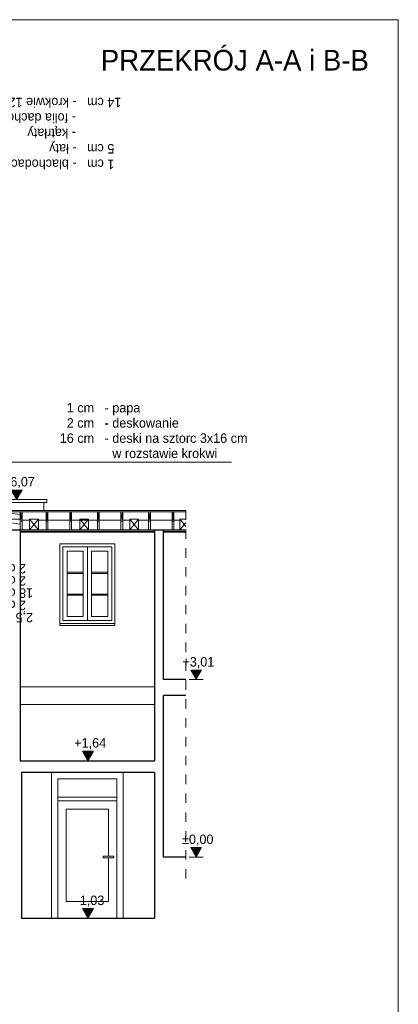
# Model space of a CAD drawing. Extents: x -623047 to -259286, y -27077 to 153279.
# Tile 21 of 190: x -537462 to -531033, y -14827 to 1873. Entities that reach past the tile are written whole.
import ezdxf

# ---------------------------------------------------------------- set-up
doc = ezdxf.new("R2010")
doc.units = 0
doc.header["$MEASUREMENT"] = 0
doc.linetypes.add('Przerywana', pattern=[320, 160, -160])
for name, color, linetype, lineweight in [('Arch opisy_Nr_Pióra__21', 7, 'Continuous', 9), ('ARCH TABELA_Nr_Pióra__21', 7, 'Continuous', 9), ('INWENT KONST. DREWNIANA_Nr_Pióra__1', 7, 'Continuous', 25), ('INWENT KONST. DREWNIANA_Nr_Pióra__21', 7, 'Continuous', 9), ('INWENT OPISY_Nr_Pióra__1', 7, 'Continuous', 25), ('INWENT OPISY_Nr_Pióra__21', 7, 'Continuous', 9), ('INWENT STROPY_Nr_Pióra__1', 7, 'Continuous', 25), ('INWENT TEREN_Nr_Pióra__1', 7, 'Continuous', 25), ('INWENT WYMIARY_Nr_Pióra__21', 7, 'Continuous', 9), ('INWENT. DRZWI_Nr_Pióra__5', 7, 'Continuous', 13), ('INWENT. OKNA_Nr_Pióra__5', 7, 'Continuous', 13), ('INWENT.ŚCIANY_Nr_Pióra__1', 7, 'Continuous', 25), ('INWENT.ŚCIANY_Nr_Pióra__21', 7, 'Continuous', 9)]:
    doc.layers.add(name, color=color, linetype=linetype, lineweight=lineweight)
doc.layers.add('INWENT WYMIARY', color=7, linetype='Continuous')
doc.layers.add('INWENT.ŚCIANY_Nr_Pióra__2', color=7, linetype='Continuous', lineweight=13, true_color=0x7f7f7f)
doc.styles.add('GENERATED_STYLE_2', font='txt')
doc.styles.add('GENERATED_STYLE_5', font='txt')
doc.styles.add('GENERATED_STYLE_6', font='txt')

# ---------------------------------------------------------------- blocks, each defined once
blk = doc.blocks.new('Wymiary_8', base_point=(-537511, -6265))
at = {"layer": 'INWENT WYMIARY_Nr_Pióra__21', "linetype": 'Continuous'}
blk.add_hatch(color=256, dxfattribs=at).paths.add_polyline_path([(-537511, -6265), (-537604, -6105), (-537419, -6105)], flags=0)
for p, q in [((-537511, -6265), (-537604, -6105)), ((-537604, -6105), (-537419, -6105)), ((-537419, -6105), (-537511, -6265)), ((-537511, -6265), (-537631, -6265)), ((-537511, -6265), (-537391, -6265))]:
    blk.add_line(p, q, dxfattribs=at)
at = {"layer": 'INWENT WYMIARY_Nr_Pióra__21', "insert": (-537745, -6073), "char_height": 160, "attachment_point": 7, "style": 'GENERATED_STYLE_2'}
blk.add_mtext('{+6,07}', dxfattribs=at)
blk = doc.blocks.new('Wymiary_13', base_point=(-536302, -10695))
at = {"layer": 'INWENT WYMIARY_Nr_Pióra__21', "linetype": 'Continuous'}
blk.add_hatch(color=256, dxfattribs=at).paths.add_polyline_path([(-536302, -10695), (-536395, -10535), (-536209, -10535)], flags=0)
for p, q in [((-536302, -10695), (-536395, -10535)), ((-536395, -10535), (-536209, -10535)), ((-536209, -10535), (-536302, -10695)), ((-536302, -10695), (-536422, -10695)), ((-536302, -10695), (-536182, -10695))]:
    blk.add_line(p, q, dxfattribs=at)
at = {"layer": 'INWENT WYMIARY_Nr_Pióra__21', "insert": (-536535, -10503), "char_height": 160, "attachment_point": 7, "style": 'GENERATED_STYLE_2'}
blk.add_mtext('{+1,64}', dxfattribs=at)
blk = doc.blocks.new('Wymiary_14', base_point=(-536302, -13365))
at = {"layer": 'INWENT WYMIARY_Nr_Pióra__21', "linetype": 'Continuous'}
blk.add_hatch(color=256, dxfattribs=at).paths.add_polyline_path([(-536302, -13365), (-536395, -13205), (-536209, -13205)], flags=0)
for p, q in [((-536302, -13365), (-536395, -13205)), ((-536395, -13205), (-536209, -13205)), ((-536209, -13205), (-536302, -13365)), ((-536302, -13365), (-536422, -13365)), ((-536302, -13365), (-536182, -13365))]:
    blk.add_line(p, q, dxfattribs=at)
at = {"layer": 'INWENT WYMIARY_Nr_Pióra__21', "insert": (-536512, -13173), "char_height": 160, "attachment_point": 7, "style": 'GENERATED_STYLE_2'}
blk.add_mtext('{-1,03}', dxfattribs=at)
blk = doc.blocks.new('Wymiary_25', base_point=(-534464, -9320))
at = {"layer": 'INWENT WYMIARY_Nr_Pióra__21', "linetype": 'Continuous'}
blk.add_hatch(color=256, dxfattribs=at).paths.add_polyline_path([(-534464, -9320), (-534557, -9160), (-534372, -9160)], flags=0)
for p, q in [((-534464, -9320), (-534557, -9160)), ((-534557, -9160), (-534372, -9160)), ((-534372, -9160), (-534464, -9320)), ((-534464, -9320), (-534584, -9320)), ((-534464, -9320), (-534344, -9320))]:
    blk.add_line(p, q, dxfattribs=at)
at = {"layer": 'INWENT WYMIARY_Nr_Pióra__21', "insert": (-534698, -9128), "char_height": 160, "attachment_point": 7, "style": 'GENERATED_STYLE_2'}
blk.add_mtext('{+3,01}', dxfattribs=at)
blk = doc.blocks.new('Wymiary_26', base_point=(-534464, -12330))
at = {"layer": 'INWENT WYMIARY_Nr_Pióra__21', "linetype": 'Continuous'}
blk.add_hatch(color=256, dxfattribs=at).paths.add_polyline_path([(-534464, -12330), (-534557, -12170), (-534372, -12170)], flags=0)
for p, q in [((-534464, -12330), (-534557, -12170)), ((-534557, -12170), (-534372, -12170)), ((-534372, -12170), (-534464, -12330)), ((-534464, -12330), (-534584, -12330)), ((-534464, -12330), (-534344, -12330))]:
    blk.add_line(p, q, dxfattribs=at)
at = {"layer": 'INWENT WYMIARY_Nr_Pióra__21', "insert": (-534705, -12138), "char_height": 160, "attachment_point": 7, "style": 'GENERATED_STYLE_2'}
blk.add_mtext('{±0,00}', dxfattribs=at)

msp = doc.modelspace()

# ---------------------------------------------------------------- linework, layer by layer
at = {"layer": 'ARCH TABELA_Nr_Pióra__21', "linetype": 'Continuous'}
for p, q in [((-571783, 1872.9), (-531033, 1872.9)), ((-531033, 1872.9), (-531033, -26577.1))]:
    msp.add_line(p, q, dxfattribs=at)
at = {"layer": 'INWENT KONST. DREWNIANA_Nr_Pióra__1', "linetype": 'Continuous'}
for p, q in [((-535172, -6819.6), (-537452, -6819.6)), ((-534641.4, -6819.6), (-535022, -6819.6)), ((-534641.4, -9319.6), (-535022, -9319.6)), ((-534641.4, -9589.6), (-535022, -9589.6)), ((-537452, -10694.6), (-535172, -10694.6)), ((-535172, -10894.6), (-537432, -10894.6)), ((-534641.4, -12329.6), (-535022, -12329.6))]:
    msp.add_line(p, q, dxfattribs=at)
at = {"layer": 'INWENT KONST. DREWNIANA_Nr_Pióra__21', "linetype": 'Continuous'}
for p, q in [((-537452, -6519.4), (-539579.2, -6224.6)), ((-537452, -6681.2), (-539459.2, -6404)), ((-534641.4, -6451.9), (-537798.7, -6451.9)), ((-534641.4, -6471.9), (-537795.2, -6471.9)), ((-537452, -6471.9), (-537422, -6471.9)), ((-537452, -6779.6), (-537452, -6471.9)), ((-537452, -6471.9), (-537422, -6631.9)), ((-537422, -6471.9), (-537452, -6631.9)), ((-537422, -6471.9), (-537422, -6779.6)), ((-537012, -6471.9), (-536982, -6471.9)), ((-537012, -6779.6), (-537012, -6471.9)), ((-537012, -6471.9), (-536982, -6631.9)), ((-536982, -6471.9), (-537012, -6631.9)), ((-536982, -6471.9), (-536982, -6779.6)), ((-536612, -6471.9), (-536582, -6471.9)), ((-536612, -6779.6), (-536612, -6471.9)), ((-536612, -6471.9), (-536582, -6631.9)), ((-536582, -6471.9), (-536612, -6631.9)), ((-536582, -6471.9), (-536582, -6779.6)), ((-536142, -6471.9), (-536112, -6471.9)), ((-536142, -6779.6), (-536142, -6471.9)), ((-536142, -6471.9), (-536112, -6631.9)), ((-536112, -6471.9), (-536142, -6631.9)), ((-536112, -6471.9), (-536112, -6779.6)), ((-535742, -6471.9), (-535712, -6471.9)), ((-535742, -6779.6), (-535742, -6471.9)), ((-535742, -6471.9), (-535712, -6631.9)), ((-535712, -6471.9), (-535742, -6631.9)), ((-535712, -6471.9), (-535712, -6779.6)), ((-535272, -6471.9), (-535242, -6471.9)), ((-535272, -6779.6), (-535272, -6471.9)), ((-535272, -6471.9), (-535242, -6631.9)), ((-535242, -6471.9), (-535272, -6631.9)), ((-535242, -6471.9), (-535242, -6779.6)), ((-534872, -6471.9), (-534842, -6471.9)), ((-534872, -6779.6), (-534872, -6471.9)), ((-534872, -6471.9), (-534842, -6631.9)), ((-534842, -6471.9), (-534872, -6631.9)), ((-534842, -6471.9), (-534842, -6779.6)), ((-539342, -6599.6), (-537452, -6599.6)), ((-537452, -6681.2), (-537452, -6519.4)), ((-537452, -6519.9), (-537452, -6779.6)), ((-537422, -6631.9), (-537452, -6631.9)), ((-537292, -6615.6), (-537422, -6615.6)), ((-537292, -6779.6), (-537292, -6599.6)), ((-537292, -6599.6), (-537142, -6599.6)), ((-537292, -6599.6), (-537142, -6779.6)), ((-537292, -6779.6), (-537142, -6599.6)), ((-537142, -6599.6), (-537142, -6779.6)), ((-537012, -6615.6), (-537142, -6615.6)), ((-536982, -6631.9), (-537012, -6631.9)), ((-536612, -6615.6), (-536982, -6615.6)), ((-536582, -6631.9), (-536612, -6631.9)), ((-536142, -6615.6), (-536582, -6615.6)), ((-536442, -6779.6), (-536442, -6599.6)), ((-536442, -6599.6), (-536292, -6599.6)), ((-536442, -6599.6), (-536292, -6779.6)), ((-536442, -6779.6), (-536292, -6599.6)), ((-536292, -6599.6), (-536292, -6779.6)), ((-536112, -6631.9), (-536142, -6631.9)), ((-535742, -6615.6), (-536112, -6615.6)), ((-535712, -6631.9), (-535742, -6631.9)), ((-535592, -6615.6), (-535712, -6615.6)), ((-535592, -6779.6), (-535592, -6599.6)), ((-535592, -6599.6), (-535442, -6599.6)), ((-535592, -6599.6), (-535442, -6779.6)), ((-535592, -6779.6), (-535442, -6599.6)), ((-535442, -6599.6), (-535442, -6779.6)), ((-535272, -6615.6), (-535442, -6615.6)), ((-535242, -6631.9), (-535272, -6631.9)), ((-534872, -6615.6), (-535242, -6615.6)), ((-534842, -6631.9), (-534872, -6631.9)), ((-534742, -6615.6), (-534842, -6615.6)), ((-534742, -6779.6), (-534742, -6599.6)), ((-534742, -6599.6), (-534641.4, -6599.6)), ((-534742, -6599.6), (-534641.4, -6720.3)), ((-534742, -6779.6), (-534641.4, -6658.9)), ((-545756, -6779.6), (-537452, -6779.6)), ((-535172, -6779.6), (-537452, -6779.6)), ((-535172, -6799.6), (-537452, -6799.6)), ((-537142, -6779.6), (-537292, -6779.6)), ((-536292, -6779.6), (-536442, -6779.6)), ((-535442, -6779.6), (-535592, -6779.6)), ((-534641.4, -6779.6), (-535022, -6779.6)), ((-534641.4, -6799.6), (-535022, -6799.6)), ((-534641.4, -6779.6), (-534742, -6779.6))]:
    msp.add_line(p, q, dxfattribs=at)
at = {"layer": 'INWENT OPISY_Nr_Pióra__21', "linetype": 'Continuous'}
msp.add_line((-533866.9, -5632.9), (-538603, -5632.9), dxfattribs=at)
at = {"layer": 'INWENT OPISY_Nr_Pióra__21', "linetype": 'Przerywana'}
msp.add_line((-534641.4, -6451.9), (-534641.4, -12819.6), dxfattribs=at)
at = {"layer": 'INWENT STROPY_Nr_Pióra__1', "linetype": 'Continuous'}
msp.add_line((-537732, -6779.6), (-537452, -6779.6), dxfattribs=at)
at = {"layer": 'INWENT TEREN_Nr_Pióra__1', "linetype": 'Continuous'}
msp.add_line((-537432, -13364.6), (-535172, -13364.6), dxfattribs=at)
at = {"layer": 'INWENT. DRZWI_Nr_Pióra__5', "linetype": 'Continuous'}
for p, q in [((-536922, -13364.6), (-536922, -10894.6)), ((-536812, -13364.6), (-536812, -11004.6)), ((-535812, -11004.6), (-536812, -11004.6)), ((-535812, -13364.6), (-535812, -11004.6)), ((-535702, -13364.6), (-535702, -10894.6)), ((-535812, -11314.6), (-536812, -11314.6)), ((-535812, -11374.6), (-536812, -11374.6)), ((-535952, -11514.6), (-536672, -11514.6)), ((-536672, -13084.6), (-536672, -11514.6)), ((-535952, -12314.6), (-535952, -11514.6)), ((-536042, -12344.6), (-536042, -12314.6)), ((-536042, -12314.6), (-535862, -12314.6)), ((-535862, -12344.6), (-536042, -12344.6)), ((-535952, -13084.6), (-535952, -12344.6)), ((-535862, -12314.6), (-535862, -12344.6)), ((-535952, -13084.6), (-536672, -13084.6))]:
    msp.add_line(p, q, dxfattribs=at)
at = {"layer": 'INWENT. OKNA_Nr_Pióra__5', "linetype": 'Continuous'}
for p, q in [((-535897, -7069.6), (-536727, -7069.6)), ((-536727, -8319.6), (-536727, -7069.6)), ((-536657, -8249.6), (-536657, -7139.6)), ((-536382, -7139.6), (-536657, -7139.6)), ((-536382, -8249.6), (-536382, -7139.6)), ((-536312, -8319.6), (-536312, -7069.6)), ((-535967, -7139.6), (-536242, -7139.6)), ((-536242, -8249.6), (-536242, -7139.6)), ((-535967, -8249.6), (-535967, -7139.6)), ((-535897, -8319.6), (-535897, -7069.6)), ((-536382, -7499.6), (-536657, -7499.6)), ((-535967, -7499.6), (-536242, -7499.6)), ((-536382, -7519.6), (-536657, -7519.6)), ((-535967, -7519.6), (-536242, -7519.6)), ((-536382, -7869.6), (-536657, -7869.6)), ((-536382, -7889.6), (-536657, -7889.6)), ((-535967, -7869.6), (-536242, -7869.6)), ((-535967, -7889.6), (-536242, -7889.6)), ((-536727, -8319.6), (-535897, -8319.6)), ((-536657, -8249.6), (-536382, -8249.6)), ((-536242, -8249.6), (-535967, -8249.6))]:
    msp.add_line(p, q, dxfattribs=at)
at = {"layer": 'INWENT.ŚCIANY_Nr_Pióra__1', "linetype": 'Continuous'}
for p, q in [((-537452, -6779.6), (-537452, -10694.6)), ((-535172, -6779.6), (-535172, -10694.6)), ((-535172, -6779.6), (-535022, -6779.6)), ((-535022, -9319.6), (-535022, -6779.6)), ((-535022, -12329.6), (-535022, -9589.6)), ((-537432, -10894.6), (-537432, -13364.6)), ((-535172, -10894.6), (-535172, -13364.6))]:
    msp.add_line(p, q, dxfattribs=at)
at = {"layer": 'INWENT.ŚCIANY_Nr_Pióra__2', "linetype": 'Continuous'}
for p, q in [((-537002, -6264.6), (-538352, -6264.6)), ((-537002, -6314.6), (-538352, -6314.6)), ((-537052, -6451.9), (-537052, -6314.6)), ((-537002, -6314.6), (-537002, -6264.6))]:
    msp.add_line(p, q, dxfattribs=at)
at = {"layer": 'INWENT.ŚCIANY_Nr_Pióra__21', "linetype": 'Continuous'}
for p, q in [((-539392.3, -6252.2), (-537452, -6519.9)), ((-534641.4, -6779.6), (-537452, -6779.6)), ((-536777, -8399.6), (-536777, -7019.6)), ((-535847, -7019.6), (-536777, -7019.6)), ((-535847, -8399.6), (-535847, -7019.6)), ((-536777, -8369.6), (-535847, -8369.6)), ((-535847, -8399.6), (-536777, -8399.6)), ((-535172, -9444.6), (-537452, -9444.6)), ((-535172, -9744.6), (-537452, -9744.6))]:
    msp.add_line(p, q, dxfattribs=at)

# ---------------------------------------------------------------- block references
at = {"layer": 'INWENT WYMIARY', "linetype": 'Continuous'}
for name, p in [('Wymiary_8', (-537511.5, -6264.6)), ('Wymiary_25', (-534464.3, -9319.6)), ('Wymiary_13', (-536302, -10694.6)), ('Wymiary_26', (-534464.3, -12329.6)), ('Wymiary_14', (-536302, -13364.6))]:
    msp.add_blockref(name, p, dxfattribs=at)

# ---------------------------------------------------------------- texts
at = {"layer": 'Arch opisy_Nr_Pióra__21', "linetype": 'Continuous', "insert": (-531533, 1360.6), "char_height": 350, "attachment_point": 3, "style": 'GENERATED_STYLE_6'}
msp.add_mtext('{PRZEKRÓJ A-A i B-B}', dxfattribs=at)
at = {"layer": 'INWENT OPISY_Nr_Pióra__1', "linetype": 'Continuous', "char_height": 160, "width": 4900.628, "attachment_point": 1, "rotation": 180, "style": 'GENERATED_STYLE_5'}
for s, insert, line_spacing_factor in [('{  1 cm   - blachodachówka\\P  5 cm   - łaty\\P             - kątrłaty\\P             - folia dachowa\\P14 cm   - krokwie 12x14 cm}', (-535735.5, -658.5), 0.980801), ('{2,5 cm - płyta OSB  \\P  2 cm   - deska podłogowa\\P18 cm   - belki stropowe 18x18 cm co 85 cm\\P  2 cm   - podbitka z desek\\P  2 cm   - tynk na trzcinie}', (-537233.6, -8347.4), 0.776495)]:
    msp.add_mtext(s, dxfattribs=dict(at, insert=insert, line_spacing_factor=line_spacing_factor))
at = {"layer": 'INWENT OPISY_Nr_Pióra__1', "linetype": 'Continuous', "insert": (-536780.6, -4628.2), "char_height": 160, "width": 4900.628, "attachment_point": 1, "line_spacing_factor": 0.9668, "style": 'GENERATED_STYLE_5'}
msp.add_mtext('{  1 cm   - papa\\P  2 cm   - deskowanie\\P16 cm   - deski na sztorc 3x16 cm\\P               w rozstawie krokwi}', dxfattribs=at)

doc.saveas('drawing.dxf')
